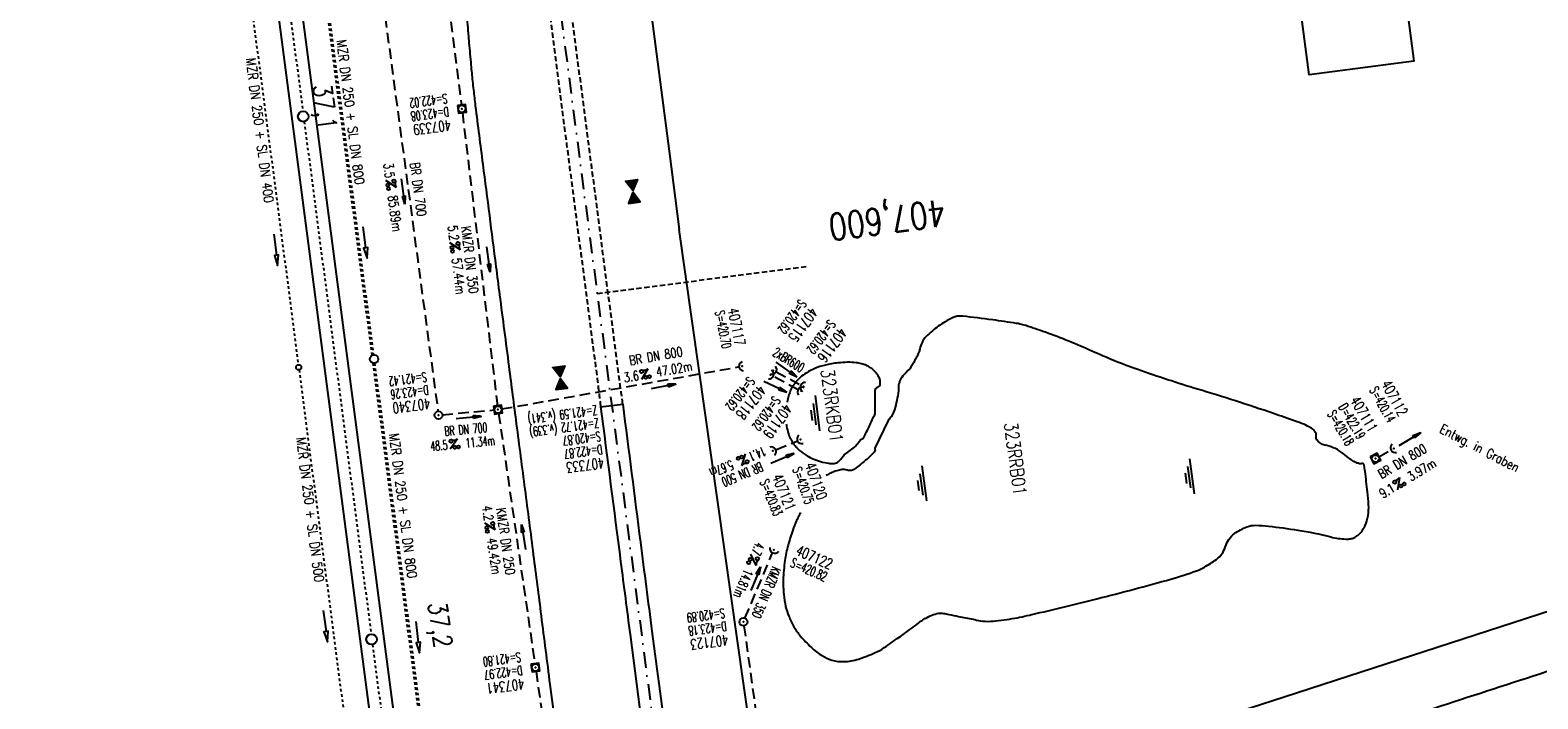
# Model space of a CAD drawing. Extents: x 446008 to 446745, y 447032 to 448234.
# Tile 6 of 24: x 446293 to 446579, y 447518 to 447645. Entities that reach past the tile are written whole.
import ezdxf
from ezdxf.enums import TextEntityAlignment as Align

# ---------------------------------------------------------------- set-up
doc = ezdxf.new("R2010")
doc.units = 0
doc.header["$LTSCALE"] = 2
doc.header["$MEASUREMENT"] = 0
for name, pattern in [('ACAD_ISO03W100', [0.5, 0.25, -0.25]), ('ACAD_ISO10W100W', [0.5, 0.25, -0.25]), ('AUSGEZOGEN', [0]), ('GESTRICH-X2', [1.5, 1, -0.5]), ('GESTRICHELT', [0.75, 0.5, -0.25]), ('STRICHLINIEX2', [0.5, 0.25, -0.25]), ('STRICHPT-X3', [3, 1.5, -0.75, 0, -0.75])]:
    doc.linetypes.add(name, pattern=pattern)
doc.layers.get('0').update_dxf_attribs({"linetype": 'AUSGEZOGEN'})
for name, color, linetype in [('ACHSE', 250, 'STRICHPT-X3'), ('Bahnachse', 7, 'CONTINUOUS'), ('FBR', 8, 'CONTINUOUS'), ('GEF', 7, 'CONTINUOUS'), ('Gleisachse', 7, 'CONTINUOUS'), ('HEKTOM', 250, 'GESTRICHELT'), ('KANAL', 7, 'GESTRICH-X2'), ('MS-UEBERFAHRT', 8, 'GESTRICHELT'), ('PFEIL', 7, 'CONTINUOUS'), ('RRB', 4, 'AUSGEZOGEN'), ('SCHACHTNR', 6, 'CONTINUOUS'), ('SCHRIFT', 7, 'AUSGEZOGEN'), ('SCHSYMBOL', 7, 'AUSGEZOGEN'), ('TEXTO', 4, 'CONTINUOUS'), ('TEXTU', 4, 'CONTINUOUS'), ('Tiefenentwässerung', 15, 'CONTINUOUS')]:
    doc.layers.add(name, color=color, linetype=linetype)
doc.styles.add('ROMANS', font='romans.shx', dxfattribs={"width": 0.8})

# ---------------------------------------------------------------- blocks, each defined once
blk = doc.blocks.new('20')
blk.add_lwpolyline([(-0.75, -0.75), (0.75, -0.75), (0.75, 0.75), (-0.75, 0.75)], close=True)
blk.add_circle((0, 0), 0.676)
blk.add_point((0, 0))
blk = doc.blocks.new('PFEIL2')
at = {"color": 0}
for p, q in [((0.88, 0), (-2.4, -0.01)), ((0.88, -0.27), (0.88, 0.28)), ((0.88, 0.28), (2.43, 0.01)), ((0.91, 0.27), (0.88, 0.26)), ((0.97, 0.26), (0.88, 0.25)), ((1.02, 0.25), (0.88, 0.23)), ((1.07, 0.24), (0.88, 0.21)), ((1.13, 0.23), (0.88, 0.19)), ((1.18, 0.22), (0.88, 0.17)), ((1.24, 0.21), (0.88, 0.15)), ((1.29, 0.21), (0.88, 0.14)), ((1.34, 0.2), (0.88, 0.12)), ((1.4, 0.19), (0.88, 0.1)), ((1.45, 0.18), (0.88, 0.08)), ((1.51, 0.17), (0.88, 0.06)), ((1.56, 0.16), (0.88, 0.04)), ((1.61, 0.15), (0.88, 0.02)), ((1.67, 0.14), (0.88, 0.01)), ((1.72, 0.13), (0.88, -0.01)), ((1.78, 0.12), (0.88, -0.03)), ((1.83, 0.11), (0.88, -0.05)), ((1.88, 0.1), (0.88, -0.07)), ((1.94, 0.09), (0.88, -0.09)), ((2.05, 0.08), (0.88, -0.12)), ((1.99, 0.08), (0.88, -0.11)), ((2.1, 0.07), (0.88, -0.14)), ((2.15, 0.06), (0.88, -0.16)), ((2.21, 0.05), (0.88, -0.18)), ((2.26, 0.04), (0.88, -0.2)), ((2.32, 0.03), (0.88, -0.22)), ((2.37, 0.02), (0.88, -0.23)), ((2.42, 0.01), (0.88, -0.25)), ((2.43, 0.01), (0.88, -0.27))]:
    blk.add_line(p, q, dxfattribs=at)
blk = doc.blocks.new('PROM')
blk.add_line((1.57, 1.82), (0.02, 0.02))
for centre, radius in [((0.32, 1.51), 0.317), ((0.94, 0.29), 0.283), ((1.64, 0.29), 0.283)]:
    blk.add_circle(centre, radius)
blk.add_arc((0.99, 2.68), 1.03, 239.1414, 303.3549)
blk = doc.blocks.new('40')
at = {"color": 0}
blk.add_arc((0.02, 0.31), 0.91, 192.5363, 347.4637, dxfattribs=at)
blk.add_point((0, 0), dxfattribs=at)
blk = doc.blocks.new('GST')
at = {"color": 0}
blk.add_circle((0, 0), 0.75, dxfattribs=at)
blk.add_point((0, 0), dxfattribs=at)
blk = doc.blocks.new('10')
blk.add_blockref('GST', (0, 0))
blk = doc.blocks.new('WASSER2')
at = {"layer": 'TEXTU'}
for p, q in [((-3.34, 0.01), (3.36, 0.01)), ((-1.9, -0.54), (2.16, -0.54)), ((-0.7, -1.16), (1.24, -1.16))]:
    blk.add_line(p, q, dxfattribs=at)
blk = doc.blocks.new('*X9')
at = {"color": 0}
for p, q in [((379.64, 182.4), (379.66, 182.42)), ((379.64, 182.4), (379.65, 182.42)), ((379.64, 182.41), (379.64, 182.42)), ((379.65, 182.38), (379.69, 182.42)), ((379.65, 182.38), (379.68, 182.42)), ((379.65, 182.39), (379.67, 182.42)), ((379.66, 182.36), (379.72, 182.42)), ((379.66, 182.37), (379.71, 182.42)), ((379.66, 182.37), (379.7, 182.42)), ((379.67, 182.34), (379.74, 182.42)), ((379.67, 182.35), (379.73, 182.42)), ((379.67, 182.36), (379.72, 182.42)), ((379.68, 182.32), (379.78, 182.42)), ((379.68, 182.33), (379.77, 182.42)), ((379.68, 182.33), (379.76, 182.42)), ((379.68, 182.34), (379.75, 182.42)), ((379.69, 182.31), (379.8, 182.42)), ((379.69, 182.31), (379.8, 182.42)), ((379.69, 182.32), (379.79, 182.42)), ((379.7, 182.29), (379.83, 182.42)), ((379.7, 182.29), (379.82, 182.42)), ((379.7, 182.3), (379.81, 182.42)), ((379.71, 182.27), (379.86, 182.42)), ((379.71, 182.28), (379.85, 182.42)), ((379.71, 182.28), (379.84, 182.42)), ((379.72, 182.26), (379.88, 182.42)), ((379.72, 182.26), (379.87, 182.42)), ((379.72, 182.27), (379.87, 182.42)), ((379.73, 182.24), (379.91, 182.42)), ((379.73, 182.24), (379.9, 182.42)), ((379.73, 182.25), (379.89, 182.42)), ((379.74, 182.22), (379.94, 182.42)), ((379.74, 182.23), (379.93, 182.42)), ((379.74, 182.23), (379.92, 182.42)), ((379.75, 182.2), (379.96, 182.42)), ((379.75, 182.21), (379.95, 182.42)), ((379.75, 182.22), (379.95, 182.42)), ((379.76, 182.19), (379.99, 182.42)), ((379.76, 182.19), (379.98, 182.42)), ((379.76, 182.2), (379.97, 182.42)), ((379.77, 182.17), (380.02, 182.42)), ((379.77, 182.18), (380.01, 182.42)), ((379.77, 182.18), (380, 182.42)), ((379.78, 182.15), (380.04, 182.42)), ((379.78, 182.16), (380.03, 182.42)), ((379.78, 182.17), (380.03, 182.42)), ((379.79, 182.13), (380.08, 182.42)), ((379.79, 182.14), (380.07, 182.42)), ((379.79, 182.14), (380.06, 182.42)), ((379.79, 182.15), (380.05, 182.42)), ((379.8, 182.12), (380.1, 182.42)), ((379.8, 182.12), (380.1, 182.42)), ((379.8, 182.13), (380.09, 182.42)), ((379.81, 182.1), (380.13, 182.42)), ((379.81, 182.1), (380.12, 182.42)), ((379.81, 182.11), (380.11, 182.42)), ((379.82, 182.08), (380.16, 182.42)), ((379.82, 182.09), (380.15, 182.42)), ((379.82, 182.09), (380.14, 182.42)), ((379.83, 182.06), (380.18, 182.42)), ((379.83, 182.07), (380.18, 182.42)), ((379.83, 182.08), (380.17, 182.42)), ((379.84, 182.05), (380.21, 182.42)), ((379.84, 182.05), (380.2, 182.42)), ((379.84, 182.06), (380.19, 182.42)), ((379.85, 182.03), (380.24, 182.42)), ((379.85, 182.04), (380.23, 182.42)), ((379.85, 182.04), (380.22, 182.42)), ((379.86, 182.01), (380.26, 182.42)), ((379.86, 182.02), (380.25, 182.42)), ((379.86, 182.03), (380.25, 182.42)), ((379.87, 182), (380.29, 182.42)), ((379.87, 182), (380.28, 182.42)), ((379.87, 182.01), (380.27, 182.42)), ((379.88, 181.98), (380.32, 182.42)), ((379.88, 181.99), (380.31, 182.42)), ((379.88, 181.99), (380.3, 182.42)), ((379.89, 181.96), (380.34, 182.42)), ((379.89, 181.97), (380.33, 182.42)), ((379.89, 181.98), (380.33, 182.42)), ((379.9, 181.94), (380.38, 182.42)), ((379.9, 181.95), (380.37, 182.42)), ((379.9, 181.95), (380.36, 182.42)), ((379.9, 181.96), (380.35, 182.42)), ((379.91, 181.92), (380.41, 182.42)), ((379.91, 181.93), (380.4, 182.42)), ((379.91, 181.94), (380.39, 182.42)), ((379.92, 181.91), (380.43, 182.42)), ((379.92, 181.91), (380.42, 182.42)), ((379.92, 181.92), (380.41, 182.42)), ((379.93, 181.89), (380.46, 182.42)), ((379.93, 181.9), (380.45, 182.42)), ((379.93, 181.9), (380.44, 182.42)), ((379.94, 181.87), (380.48, 182.42)), ((379.94, 181.88), (380.48, 182.42)), ((379.94, 181.89), (380.47, 182.42)), ((379.95, 181.86), (380.51, 182.42)), ((379.95, 181.86), (380.5, 182.42)), ((379.95, 181.87), (380.49, 182.42)), ((379.96, 181.84), (380.54, 182.42)), ((379.96, 181.85), (380.53, 182.42)), ((379.96, 181.85), (380.52, 182.42)), ((379.97, 181.82), (380.56, 182.42)), ((379.97, 181.83), (380.56, 182.42)), ((379.97, 181.84), (380.55, 182.42)), ((379.98, 181.81), (380.59, 182.42)), ((379.98, 181.81), (380.58, 182.42)), ((379.98, 181.82), (380.57, 182.42)), ((379.99, 181.79), (380.62, 182.42)), ((379.99, 181.8), (380.61, 182.42)), ((379.99, 181.8), (380.6, 182.42)), ((380, 181.77), (380.64, 182.42)), ((380, 181.78), (380.63, 182.42)), ((380, 181.78), (380.63, 182.42)), ((380.01, 181.75), (380.68, 182.42)), ((380.01, 181.76), (380.67, 182.42)), ((380.01, 181.76), (380.66, 182.42)), ((380.01, 181.77), (380.65, 182.42)), ((380.02, 181.73), (380.71, 182.42)), ((380.02, 181.74), (380.7, 182.42)), ((380.02, 181.75), (380.69, 182.42)), ((380.03, 181.72), (380.73, 182.42)), ((380.03, 181.72), (380.72, 182.42)), ((380.03, 181.73), (380.71, 182.42)), ((380.04, 181.7), (380.76, 182.42)), ((380.04, 181.71), (380.75, 182.42)), ((380.04, 181.71), (380.74, 182.42)), ((380.05, 181.68), (380.79, 182.42)), ((380.05, 181.69), (380.78, 182.42)), ((380.05, 181.69), (380.77, 182.42)), ((380.06, 181.67), (380.81, 182.42)), ((380.06, 181.67), (380.8, 182.42)), ((380.06, 181.68), (380.79, 182.42)), ((380.07, 181.65), (380.84, 182.42)), ((380.07, 181.66), (380.83, 182.42)), ((380.07, 181.66), (380.82, 182.42)), ((380.08, 181.63), (380.86, 182.42)), ((380.08, 181.64), (380.86, 182.42)), ((380.08, 181.64), (380.85, 182.42)), ((380.09, 181.62), (380.89, 182.42)), ((380.09, 181.62), (380.88, 182.42)), ((380.09, 181.63), (380.87, 182.42)), ((380.1, 181.6), (380.92, 182.42)), ((380.1, 181.61), (380.91, 182.42)), ((380.1, 181.61), (380.9, 182.42)), ((380.11, 181.58), (380.94, 182.42)), ((380.11, 181.59), (380.94, 182.42)), ((380.11, 181.59), (380.93, 182.42)), ((380.12, 181.56), (380.98, 182.42)), ((380.12, 181.57), (380.97, 182.42)), ((380.12, 181.57), (380.96, 182.42)), ((380.12, 181.58), (380.95, 182.42)), ((380.13, 181.54), (381.01, 182.42)), ((380.13, 181.55), (381, 182.42)), ((380.13, 181.55), (380.99, 182.42)), ((380.14, 181.53), (381.03, 182.42)), ((380.14, 181.53), (381.02, 182.42)), ((380.14, 181.54), (381.02, 182.42)), ((380.15, 181.51), (381.06, 182.42)), ((380.15, 181.52), (381.05, 182.42)), ((380.15, 181.52), (381.04, 182.42)), ((380.16, 181.49), (381.09, 182.42)), ((380.16, 181.5), (381.08, 182.42)), ((380.16, 181.5), (381.07, 182.42)), ((380.17, 181.48), (381.11, 182.42)), ((380.17, 181.48), (381.1, 182.42)), ((380.17, 181.49), (381.09, 182.42)), ((380.18, 181.46), (381.14, 182.42)), ((380.18, 181.47), (381.13, 182.42)), ((380.18, 181.47), (381.12, 182.42)), ((380.19, 181.44), (381.17, 182.42)), ((380.19, 181.45), (381.16, 182.42)), ((380.19, 181.45), (381.15, 182.42)), ((380.2, 181.43), (381.19, 182.42)), ((380.2, 181.43), (381.18, 182.42)), ((380.2, 181.44), (381.17, 182.42)), ((380.21, 181.41), (381.22, 182.42)), ((380.21, 181.41), (381.21, 182.42)), ((380.21, 181.42), (381.2, 182.42)), ((380.22, 181.39), (381.24, 182.42)), ((380.22, 181.4), (381.24, 182.42)), ((380.22, 181.4), (381.23, 182.42)), ((380.23, 181.37), (381.28, 182.42)), ((380.23, 181.38), (381.27, 182.42)), ((380.23, 181.38), (381.26, 182.42)), ((380.23, 181.39), (381.25, 182.42)), ((380.24, 181.35), (381.31, 182.42)), ((380.24, 181.36), (381.3, 182.42)), ((380.24, 181.36), (381.29, 182.42)), ((380.25, 181.34), (381.33, 182.42)), ((380.25, 181.34), (381.32, 182.42)), ((380.25, 181.35), (381.32, 182.42)), ((380.26, 181.33), (381.35, 182.42)), ((380.26, 181.33), (381.34, 182.42)), ((380.27, 181.31), (381.34, 182.38)), ((380.27, 181.3), (381.33, 182.36)), ((380.28, 181.3), (381.32, 182.34)), ((380.28, 181.29), (381.31, 182.32)), ((380.28, 181.29), (381.3, 182.3)), ((380.29, 181.28), (381.28, 182.28)), ((380.29, 181.27), (381.27, 182.26)), ((380.29, 181.27), (381.26, 182.24)), ((380.3, 181.26), (381.25, 182.21)), ((380.3, 181.26), (381.24, 182.19)), ((380.3, 181.25), (381.22, 182.17)), ((380.31, 181.25), (381.21, 182.15)), ((380.31, 181.24), (381.2, 182.13)), ((380.31, 181.24), (381.19, 182.11)), ((380.32, 181.23), (381.18, 182.09)), ((380.32, 181.22), (381.16, 182.07)), ((380.32, 181.22), (381.15, 182.05)), ((380.33, 181.21), (381.14, 182.03)), ((380.33, 181.21), (381.13, 182.01)), ((380.33, 181.2), (381.12, 181.98)), ((380.34, 181.2), (381.1, 181.96)), ((380.34, 181.19), (381.09, 181.94)), ((380.34, 181.19), (381.08, 181.92)), ((380.34, 181.18), (381.07, 181.9)), ((380.35, 181.17), (381.05, 181.88)), ((380.35, 181.17), (381.04, 181.86)), ((380.35, 181.16), (381.03, 181.84)), ((380.36, 181.16), (381.02, 181.82)), ((380.36, 181.15), (381.01, 181.8)), ((380.36, 181.15), (380.99, 181.78)), ((380.37, 181.14), (380.98, 181.75)), ((380.37, 181.13), (380.97, 181.73)), ((380.37, 181.13), (380.96, 181.71)), ((380.38, 181.12), (380.95, 181.69)), ((380.38, 181.12), (380.93, 181.67)), ((380.38, 181.11), (380.92, 181.65)), ((380.39, 181.11), (380.91, 181.63)), ((380.39, 181.1), (380.9, 181.61)), ((380.39, 181.1), (380.89, 181.59)), ((380.4, 181.09), (380.87, 181.57)), ((380.4, 181.08), (380.86, 181.55)), ((380.4, 181.08), (380.85, 181.52)), ((380.41, 181.07), (380.84, 181.5)), ((380.41, 181.07), (380.83, 181.48)), ((380.41, 181.06), (380.81, 181.46)), ((380.42, 181.06), (380.8, 181.44)), ((380.42, 181.05), (380.79, 181.42)), ((380.42, 181.04), (380.78, 181.4)), ((380.43, 181.04), (380.76, 181.38)), ((380.43, 181.03), (380.75, 181.36)), ((380.43, 181.03), (380.74, 181.34)), ((380.44, 181.02), (380.73, 181.32)), ((380.44, 181.02), (380.72, 181.29)), ((380.44, 181.01), (380.7, 181.27)), ((380.45, 181.01), (380.69, 181.25)), ((380.45, 181), (380.68, 181.23)), ((380.45, 180.99), (380.67, 181.21)), ((380.45, 180.99), (380.66, 181.19)), ((380.46, 180.98), (380.64, 181.17)), ((380.46, 180.98), (380.63, 181.15)), ((380.46, 180.97), (380.62, 181.13)), ((380.47, 180.97), (380.61, 181.11)), ((380.47, 180.96), (380.6, 181.09)), ((380.47, 180.96), (380.58, 181.06)), ((380.48, 180.95), (380.57, 181.04)), ((380.48, 180.94), (380.56, 181.02)), ((380.48, 180.94), (380.55, 181)), ((379.63, 179.16), (380.73, 180.27)), ((379.64, 179.18), (380.73, 180.27)), ((379.64, 179.17), (380.73, 180.26)), ((379.65, 179.21), (380.72, 180.28)), ((379.65, 179.17), (380.74, 180.25)), ((379.66, 179.23), (380.72, 180.28)), ((379.66, 179.17), (380.74, 180.25)), ((379.67, 179.17), (380.74, 180.24)), ((379.68, 179.25), (380.72, 180.29)), ((379.68, 179.17), (380.75, 180.24)), ((379.69, 179.27), (380.71, 180.29)), ((379.69, 179.17), (380.75, 180.23)), ((379.7, 179.29), (380.71, 180.3)), ((379.7, 179.17), (380.75, 180.23)), ((379.7, 179.17), (380.76, 180.22)), ((379.71, 179.31), (380.71, 180.3)), ((379.71, 179.17), (380.76, 180.21)), ((379.72, 179.17), (380.76, 180.21)), ((379.73, 179.33), (380.7, 180.31)), ((379.73, 179.17), (380.77, 180.2)), ((379.74, 179.35), (380.7, 180.32)), ((379.74, 179.17), (380.77, 180.2)), ((379.75, 179.37), (380.7, 180.32)), ((379.75, 179.17), (380.77, 180.19)), ((379.76, 179.39), (380.69, 180.33)), ((379.76, 179.17), (380.78, 180.19)), ((379.77, 179.41), (380.69, 180.33)), ((379.77, 179.17), (380.78, 180.18)), ((379.77, 179.17), (380.78, 180.18)), ((379.78, 179.17), (380.79, 180.17)), ((379.79, 179.44), (380.69, 180.34)), ((379.79, 179.17), (380.79, 180.16)), ((379.8, 179.46), (380.68, 180.34)), ((379.8, 179.17), (380.79, 180.16)), ((379.81, 179.48), (380.68, 180.35)), ((379.81, 179.17), (380.79, 180.15)), ((379.82, 179.5), (380.68, 180.36)), ((379.82, 179.17), (380.8, 180.15)), ((379.83, 179.52), (380.68, 180.36)), ((379.83, 179.17), (380.8, 180.14)), ((379.84, 179.17), (380.8, 180.14)), ((379.85, 179.54), (380.67, 180.37)), ((379.85, 179.17), (380.81, 180.13)), ((379.85, 179.17), (380.81, 180.13)), ((379.86, 179.56), (380.67, 180.37)), ((379.86, 179.17), (380.81, 180.12)), ((379.87, 179.58), (380.67, 180.38)), ((379.87, 179.17), (380.82, 180.11)), ((379.88, 179.6), (380.66, 180.38)), ((379.88, 179.17), (380.82, 180.11)), ((379.89, 179.62), (380.66, 180.39)), ((379.89, 179.17), (380.82, 180.1)), ((379.9, 179.17), (380.83, 180.1)), ((379.91, 179.64), (380.66, 180.39)), ((379.91, 179.17), (380.83, 180.09)), ((379.92, 179.67), (380.65, 180.4)), ((379.92, 179.17), (380.83, 180.09)), ((379.93, 179.69), (380.65, 180.41)), ((379.93, 179.17), (380.84, 180.08)), ((379.93, 179.17), (380.84, 180.07)), ((379.94, 179.71), (380.65, 180.41)), ((379.94, 179.17), (380.84, 180.07)), ((379.95, 179.73), (380.64, 180.42)), ((379.95, 179.17), (380.85, 180.06)), ((379.96, 179.17), (380.85, 180.06)), ((379.97, 179.75), (380.64, 180.42)), ((379.97, 179.17), (380.85, 180.05)), ((379.98, 179.77), (380.64, 180.43)), ((379.98, 179.17), (380.86, 180.05)), ((379.99, 179.79), (380.63, 180.43)), ((379.99, 179.17), (380.86, 180.04)), ((380, 179.81), (380.63, 180.44)), ((380, 179.17), (380.86, 180.04)), ((380, 179.17), (380.87, 180.03)), ((380.01, 179.17), (380.87, 180.02)), ((380.02, 179.83), (380.63, 180.44)), ((380.02, 179.17), (380.87, 180.02)), ((380.03, 179.85), (380.62, 180.45)), ((380.03, 179.17), (380.88, 180.01)), ((380.04, 179.88), (380.62, 180.46)), ((380.04, 179.17), (380.88, 180.01)), ((380.05, 179.9), (380.62, 180.46)), ((380.05, 179.17), (380.88, 180)), ((380.06, 179.92), (380.61, 180.47)), ((380.06, 179.17), (380.89, 180)), ((380.07, 179.17), (380.89, 179.99)), ((380.08, 179.94), (380.61, 180.47)), ((380.08, 179.17), (380.89, 179.99)), ((380.08, 179.17), (380.9, 179.98)), ((380.09, 179.96), (380.61, 180.48)), ((380.09, 179.17), (380.9, 179.97)), ((380.1, 179.98), (380.6, 180.48)), ((380.1, 179.17), (380.9, 179.97)), ((380.11, 180), (380.6, 180.49)), ((380.11, 179.17), (380.9, 179.96)), ((380.12, 180.02), (380.6, 180.5)), ((380.12, 179.17), (380.91, 179.96)), ((380.13, 179.17), (380.91, 179.95)), ((380.14, 180.04), (380.59, 180.5)), ((380.14, 179.17), (380.91, 179.95)), ((380.15, 180.06), (380.59, 180.51)), ((380.15, 179.17), (380.92, 179.94)), ((380.15, 179.17), (380.92, 179.93)), ((380.16, 180.08), (380.59, 180.51)), ((380.16, 179.17), (380.92, 179.93)), ((380.17, 180.11), (380.58, 180.52)), ((380.17, 179.17), (380.93, 179.92)), ((380.18, 180.13), (380.58, 180.52)), ((380.18, 179.17), (380.93, 179.92)), ((380.19, 179.17), (380.93, 179.91)), ((380.2, 180.15), (380.58, 180.53)), ((380.2, 179.17), (380.94, 179.91)), ((380.21, 180.17), (380.57, 180.53)), ((380.21, 179.17), (380.94, 179.9)), ((380.22, 180.19), (380.57, 180.54)), ((380.22, 179.17), (380.94, 179.9)), ((380.23, 180.21), (380.57, 180.55)), ((380.23, 179.17), (380.95, 179.89)), ((380.23, 179.17), (380.95, 179.88)), ((380.24, 180.23), (380.57, 180.55)), ((380.24, 179.17), (380.95, 179.88)), ((380.25, 179.17), (380.96, 179.87)), ((380.26, 180.25), (380.56, 180.56)), ((380.26, 179.17), (380.96, 179.87)), ((380.27, 180.27), (380.56, 180.56)), ((380.27, 179.17), (380.96, 179.86)), ((380.28, 180.29), (380.56, 180.57)), ((380.28, 179.17), (380.97, 179.86)), ((380.29, 180.31), (380.55, 180.57)), ((380.29, 179.17), (380.97, 179.85)), ((380.3, 180.34), (380.55, 180.58)), ((380.3, 179.17), (380.97, 179.85)), ((380.31, 179.17), (380.98, 179.84)), ((380.31, 179.17), (380.98, 179.83)), ((380.32, 180.36), (380.55, 180.58)), ((380.32, 179.17), (380.98, 179.83)), ((380.33, 180.38), (380.54, 180.59)), ((380.33, 179.17), (380.99, 179.82)), ((380.34, 180.4), (380.54, 180.6)), ((380.34, 179.17), (380.99, 179.82)), ((380.35, 180.42), (380.54, 180.6)), ((380.35, 179.17), (380.99, 179.81)), ((380.36, 179.17), (381, 179.81)), ((380.37, 180.44), (380.53, 180.61)), ((380.37, 179.17), (381, 179.8)), ((380.38, 180.46), (380.53, 180.61)), ((380.38, 179.17), (381, 179.79)), ((380.38, 179.17), (381.01, 179.79)), ((380.39, 180.48), (380.53, 180.62)), ((380.39, 179.17), (381.01, 179.78)), ((380.4, 180.5), (380.52, 180.62)), ((380.4, 179.17), (381.01, 179.78)), ((380.41, 180.52), (380.52, 180.63)), ((380.41, 179.17), (381.01, 179.77)), ((380.42, 179.17), (381.02, 179.77)), ((380.43, 180.54), (380.52, 180.64)), ((380.43, 179.17), (381.02, 179.76)), ((380.44, 180.57), (380.51, 180.64)), ((380.44, 179.17), (381.02, 179.76)), ((380.45, 180.59), (380.51, 180.65)), ((380.45, 179.17), (381.03, 179.75)), ((380.46, 180.61), (380.51, 180.65)), ((380.46, 179.17), (381.03, 179.74)), ((380.46, 179.17), (381.03, 179.74)), ((380.47, 180.63), (380.5, 180.66)), ((380.47, 179.17), (381.04, 179.73)), ((380.48, 179.17), (381.04, 179.73)), ((380.49, 180.93), (380.54, 180.98)), ((380.49, 180.93), (380.52, 180.96)), ((380.49, 180.92), (380.51, 180.94)), ((380.49, 180.65), (380.5, 180.66)), ((380.49, 179.17), (381.04, 179.72)), ((380.5, 179.17), (381.05, 179.72)), ((380.51, 179.17), (381.05, 179.71)), ((380.52, 179.17), (381.05, 179.71)), ((380.53, 179.17), (381.06, 179.7)), ((380.53, 179.17), (381.06, 179.69)), ((380.54, 179.17), (381.06, 179.69)), ((380.55, 179.17), (381.07, 179.68)), ((380.56, 179.17), (381.07, 179.68)), ((380.57, 179.17), (381.07, 179.67)), ((380.58, 179.17), (381.08, 179.67)), ((380.59, 179.17), (381.08, 179.66)), ((380.6, 179.17), (381.08, 179.65)), ((380.61, 179.17), (381.09, 179.65)), ((380.61, 179.17), (381.09, 179.64)), ((380.62, 179.17), (381.09, 179.64)), ((380.63, 179.17), (381.1, 179.63)), ((380.64, 179.17), (381.1, 179.63)), ((380.65, 179.17), (381.1, 179.62)), ((380.66, 179.17), (381.11, 179.62)), ((380.67, 179.17), (381.11, 179.61)), ((380.68, 179.17), (381.11, 179.6)), ((380.69, 179.17), (381.12, 179.6)), ((380.69, 179.17), (381.12, 179.59)), ((380.7, 179.17), (381.12, 179.59)), ((380.71, 179.17), (381.12, 179.58)), ((380.72, 179.17), (381.13, 179.58)), ((380.73, 179.17), (381.13, 179.57)), ((380.74, 179.17), (381.13, 179.56)), ((380.75, 179.17), (381.14, 179.56)), ((380.76, 179.17), (381.14, 179.55)), ((380.76, 179.17), (381.14, 179.55)), ((380.77, 179.17), (381.15, 179.54)), ((380.78, 179.17), (381.15, 179.54)), ((380.79, 179.17), (381.15, 179.53)), ((380.8, 179.17), (381.16, 179.53)), ((380.81, 179.17), (381.16, 179.52)), ((380.82, 179.17), (381.16, 179.51)), ((380.83, 179.17), (381.17, 179.51)), ((380.84, 179.17), (381.17, 179.5)), ((380.84, 179.17), (381.17, 179.5)), ((380.85, 179.17), (381.18, 179.49)), ((380.86, 179.17), (381.18, 179.49)), ((380.87, 179.17), (381.18, 179.48)), ((380.88, 179.17), (381.19, 179.48)), ((380.89, 179.17), (381.19, 179.47)), ((380.9, 179.17), (381.19, 179.46)), ((380.91, 179.17), (381.2, 179.46)), ((380.91, 179.17), (381.2, 179.45)), ((380.92, 179.17), (381.2, 179.45)), ((380.93, 179.17), (381.21, 179.44)), ((380.94, 179.17), (381.21, 179.44)), ((380.95, 179.17), (381.21, 179.43)), ((380.96, 179.17), (381.22, 179.42)), ((380.97, 179.17), (381.22, 179.42)), ((380.98, 179.17), (381.22, 179.41)), ((380.99, 179.17), (381.23, 179.41)), ((380.99, 179.17), (381.23, 179.4)), ((381, 179.17), (381.23, 179.4)), ((381.01, 179.17), (381.23, 179.39)), ((381.02, 179.17), (381.24, 179.39)), ((381.03, 179.17), (381.24, 179.38)), ((381.04, 179.17), (381.24, 179.37)), ((381.05, 179.17), (381.25, 179.37)), ((381.06, 179.17), (381.25, 179.36)), ((381.07, 179.17), (381.25, 179.36)), ((381.07, 179.17), (381.26, 179.35)), ((381.08, 179.17), (381.26, 179.35)), ((381.09, 179.17), (381.26, 179.34)), ((381.1, 179.17), (381.27, 179.34)), ((381.11, 179.17), (381.27, 179.33)), ((381.12, 179.17), (381.27, 179.32)), ((381.13, 179.17), (381.28, 179.32)), ((381.14, 179.17), (381.28, 179.31)), ((381.14, 179.17), (381.28, 179.31)), ((381.15, 179.17), (381.29, 179.3)), ((381.16, 179.17), (381.29, 179.3)), ((381.17, 179.17), (381.29, 179.29)), ((381.18, 179.17), (381.3, 179.28)), ((381.19, 179.17), (381.3, 179.28)), ((381.2, 179.17), (381.3, 179.27)), ((381.21, 179.17), (381.31, 179.27)), ((381.22, 179.17), (381.31, 179.26)), ((381.22, 179.17), (381.31, 179.26)), ((381.23, 179.17), (381.32, 179.25)), ((381.24, 179.17), (381.32, 179.25)), ((381.25, 179.17), (381.32, 179.24)), ((381.26, 179.17), (381.33, 179.23)), ((381.27, 179.17), (381.33, 179.23)), ((381.28, 179.17), (381.33, 179.22)), ((381.29, 179.17), (381.34, 179.22)), ((381.3, 179.17), (381.34, 179.21)), ((381.3, 179.17), (381.34, 179.21)), ((381.31, 179.17), (381.34, 179.2)), ((381.32, 179.17), (381.35, 179.2)), ((381.33, 179.17), (381.35, 179.19)), ((381.34, 179.17), (381.35, 179.18)), ((381.35, 179.17), (381.36, 179.18))]:
    blk.add_line(p, q, dxfattribs=at)
blk = doc.blocks.new('TIEFP')
at = {"color": 0}
for points in [[(0, 0.15), (-1.13, 2.12), (1.14, 2.12)], [(0, -0.17), (-1.13, -2.14), (1.14, -2.14)]]:
    blk.add_lwpolyline(points, close=True, dxfattribs=at)
at = {"color": 0, "xscale": 1.311372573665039, "yscale": 1.311372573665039, "zscale": 1.311372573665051}
blk.add_blockref('*X9', (-498.97, -237.1), dxfattribs=at)

msp = doc.modelspace()

# ---------------------------------------------------------------- linework, layer by layer
at = {"layer": 'ACHSE', "flags": 128}
msp.add_lwpolyline([(446322.02, 448198.17), (446329.58, 448140.12), (446334.86, 448099.55), (446342.49, 448040.96), (446358.62, 447917), (446377.98, 447768.26), (446397.35, 447619.51), (446419.94, 447445.98), (446439.3, 447297.23), (446444.65, 447256.12), (446452.2, 447198.07), (446465.11, 447098.9), (446468.53, 447072.67)], dxfattribs=at)
at = {"layer": 'Bahnachse', "linetype": 'ACAD_ISO10W100W'}
for points in [[(446332.13, 447725.5), (446344.75, 447629.32)], [(446345.01, 447627.34), (446357.7, 447530.16)], [(446357.96, 447528.18), (446370.65, 447431)]]:
    msp.add_lwpolyline(points, dxfattribs=at)
at = {"layer": 'Bahnachse', "linetype": 'Continuous'}
for centre in [(446344.82, 447628.32), (446357.78, 447529.16)]:
    msp.add_circle(centre, 1, dxfattribs=at)
at = {"layer": 'FBR'}
msp.add_line((446401.23, 447573.28), (446405.43, 447573.76), dxfattribs=at)
at = {"layer": 'FBR', "flags": 128}
for points in [[(446416.85, 447335.74, -0.000001), (446418.45, 447323.41, -0.000146)], [(446363.33, 447740.45, 0.000002), (446366.28, 447717.76, 0.000326)], [(446375.89, 447646.72, 0.000152), (446376.05, 447644.6, 0.000486), (446376.11, 447643.93, 0.00225), (446376.25, 447642.24, 0.000912), (446376.63, 447638.07, 0.001664), (446376.93, 447635.02, 0.003022), (446377.11, 447633.34, 0.003164), (446377.46, 447630.34, 0.000854), (446378.87, 447619.24, 0.000047), (446381.37, 447599.87, 0.000169), (446382.06, 447594.49, 0.000024), (446383.82, 447580.93, 0.00003), (446385.23, 447570.01, 0.000203), (446386.85, 447557.61, -0.000245), (446388.46, 447545.21, -0.000973), (446389.94, 447533.63, 0.000865), (446391.6, 447520.6, 0.00022), (446392.58, 447513.05, -0.000097), (446394.81, 447495.91, -0.000209)], [(446412.08, 447372.66, 0.000006), (446414.08, 447357.13, 0.00001)]]:
    msp.add_lwpolyline(points, format="xyb", dxfattribs=at)
at = {"layer": 'FBR'}
for points in [[(446351.72, 448101.75, -0.000001), (446352.89, 448092.73, 0.000004), (446359.34, 448043.15), (446375.48, 447919.2), (446394.84, 447770.45), (446414.2, 447621.71), (446416.14, 447606.86)], [(446405.43, 447573.76, 0.000367), (446408.77, 447547.6, 0.000567), (446410.96, 447530.69, 0.000013), (446413.93, 447508, -0.000323), (446414.05, 447507.08, -0.00024), (446415.6, 447495.09, 0.00035), (446416.66, 447486.85, 0.000314), (446418.14, 447475.45, -0.000003), (446419.62, 447464.05, -0.000002), (446423.43, 447434.8, 0.000002), (446427.23, 447405.54, 0.000108), (446430.45, 447380.75, -0.000082), (446433.68, 447355.96, -0.000307), (446436.79, 447331.97, 0.000333), (446439.89, 447307.98, 0.000089), (446443.01, 447284.02, -0.000071), (446446.13, 447260.06, -0.000002), (446446.61, 447256.38, -0.000021)], [(446401.23, 447573.28, 0.00006), (446405.02, 447543.9, 0.000126), (446406.81, 447530.05), (446413.11, 447481.37, -0.000433), (446413.98, 447474.63, 0.000461), (446414.84, 447467.9, 0.000507), (446416.79, 447452.83, -0.000334), (446419.77, 447429.97, -0.000138), (446423.61, 447400.25, 0.000201), (446426.25, 447379.84, 0.000105), (446429.41, 447355.52, -0.000099), (446432.57, 447331.2, -0.000074), (446435.66, 447307.38, 0.000173), (446438.75, 447283.56, 0.000044), (446441, 447266.22, 0.000008), (446442.36, 447255.82, 0.000037)], [(446681.12, 447555.48, 0.000434), (446610.09, 447532.57, 0.000372), (446586.84, 447525.02, 0.000029), (446546.83, 447512.01, 0.000218), (446541.41, 447510.24, 0.026363), (446540.19, 447509.77, 0.004317), (446532.94, 447506.45)]]:
    msp.add_lwpolyline(points, format="xyb", dxfattribs=at)
msp.add_lwpolyline([(446430.84, 447503.06), (446416.14, 447606.86)], dxfattribs=at)
at = {"layer": 'FBR', "flags": 128}
msp.add_lwpolyline([(446447.35, 447491.73), (446449.06, 447491.99), (446473.23, 447499.65), (446528.55, 447517.48), (446584.06, 447535.53), (446679.67, 447566.53)], dxfattribs=at)
at = {"layer": 'Gleisachse', "linetype": 'Continuous'}
for p, q in [((446323.32, 447810.86), (446368.09, 447467.99)), ((446318.85, 447810.28), (446363.74, 447466.57))]:
    msp.add_line(p, q, dxfattribs=at)
at = {"layer": 'HEKTOM'}
msp.add_line((446400.56, 447594.72), (446440.22, 447599.88), dxfattribs=at)
at = {"layer": 'KANAL'}
for p, q in [((446367.97, 447684.97), (446374.81, 447630.5)), ((446359.16, 447656.06), (446370.38, 447572.41)), ((446375, 447629.03), (446381.66, 447573.47)), ((446382.5, 447572.84), (446427.31, 447580.81)), ((446434.51, 447579.91), (446439.17, 447577.39)), ((446438.66, 447576.48), (446433.97, 447579.01)), ((446371.22, 447571.75), (446381, 447572.66)), ((446381.88, 447572), (446388.75, 447524.56)), ((446434.56, 447565.16), (446438.44, 447566.75)), ((446548.84, 447563.8), (446551.15, 447565.06)), ((446428.59, 447533.16), (446433.78, 447545.41)), ((446428.41, 447531.72), (446435.88, 447477.5)), ((446388.97, 447523.09), (446396.12, 447474.44))]:
    msp.add_line(p, q, dxfattribs=at)
at = {"layer": 'MS-UEBERFAHRT', "flags": 128}
for points in [[(446383.66, 447708.18, -0.000082), (446386.93, 447683.26, -0.00019), (446388.33, 447672.54), (446394.49, 447625.19, 0.000096), (446395.63, 447616.45, -0.000022), (446400.58, 447578.54, -0.001305), (446400.64, 447578.05, -0.000133), (446401.23, 447573.28)], [(446405.43, 447573.76, -0.000133), (446404.75, 447578.73, -0.001255), (446404.68, 447579.25, -0.00001), (446399.77, 447616.98, 0.000043), (446398.6, 447625.87), (446392.42, 447673.26, -0.000379), (446391.04, 447683.88, -0.000162), (446387.84, 447708.71)]]:
    msp.add_lwpolyline(points, format="xyb", dxfattribs=at)
at = {"layer": 'RRB'}
for points in [[(446445.07, 447525.24, 0.084362), (446447.38, 447524.93, 0.070308), (446450.12, 447525.42, 0.025752), (446453.3, 447526.64, 0.044857), (446455.01, 447527.59, 0.004007), (446457.81, 447529.54, 0.00535), (446459.88, 447531.03, 0.005483), (446461.26, 447532.07, -0.008214), (446462.18, 447532.76, -0.036534), (446462.88, 447533.19, -0.023594), (446464.03, 447533.72, -0.055018), (446465.36, 447534.1, -0.08882), (446466.23, 447534.09, -0.00371), (446467.28, 447533.88, 0.002148), (446469.1, 447533.51, 0.000801), (446471.85, 447532.96, 0.001625), (446473.21, 447532.7, 0.06266), (446475.14, 447532.59, 0.028722), (446479.31, 447533.1, 0.01292), (446483, 447533.86, 0.003829), (446495.35, 447536.86, 0.006787), (446509.4, 447540.59, 0.019466), (446514.22, 447542.15, 0.042989), (446515.74, 447542.86, 0.026516), (446518.01, 447544.33, 0.163592), (446519.72, 447546.75, -0.161757), (446521.45, 447549.2, -0.06533), (446523.79, 447550.49, -0.100363), (446525.51, 447550.79, -0.022519), (446527.87, 447550.63, -0.009436), (446533.46, 447549.87, -0.025155), (446539.71, 447548.59, 0.055673), (446542.57, 447548.18, 0.047726), (446543.41, 447548.23, 0.055954), (446544.1, 447548.42, 0.078972), (446544.91, 447548.92, 0.068062), (446545.65, 447549.73, 0.023784), (446545.94, 447550.2, 0.02235), (446546.2, 447550.72, 0.061031), (446546.78, 447552.62, 0.059994), (446546.88, 447554.64, 0.009837), (446546.67, 447557.11, 0.006225), (446546.2, 447561.01, 0.00219), (446546.05, 447562.09, 0.016983), (446546.03, 447562.23, 0.116151), (446545.96, 447562.37, 0.10619), (446545.82, 447562.48, 0.235953), (446545.63, 447562.48, -0.147161), (446545.34, 447562.44, -0.058665), (446544.73, 447562.59, -0.040231), (446543.91, 447562.99, -0.045689), (446543.09, 447563.57, 0.025288), (446541.67, 447564.68, 0.104896), (446538.57, 447566, -0.203747), (446537.09, 447567, -0.026311), (446536.94, 447567.26, -0.119788), (446536.92, 447567.33, -0.031689), (446536.93, 447567.49, 0.02473), (446536.95, 447567.7, 0.011245), (446536.96, 447567.97, 0.018947), (446536.95, 447568.13, 0.105847), (446536.92, 447568.23, 0.029831), (446536.73, 447568.52, 0.090168), (446536.03, 447569.2, 0.053168), (446534.57, 447569.95, 0.007798), (446532.93, 447570.56, 0.003133), (446528.83, 447571.99, 0.00936), (446514.45, 447576.6, -0.01184), (446503.11, 447580.3, -0.022548), (446494.39, 447583.82, 0.022322), (446485.59, 447587.38, 0.006715), (446481.85, 447588.65, 0.023132), (446480.74, 447588.95, 0.017226), (446480.08, 447589.08, 0.002567), (446475.59, 447589.74, 0.010422), (446469.9, 447590.43, 0.056094), (446468.84, 447590.41, 0.075248), (446468.11, 447590.21, 0.032513), (446466.58, 447589.39, 0.015274), (446465.26, 447588.52, 0.017533), (446464.16, 447587.68, 0.031902), (446462.9, 447586.51, 0.058284), (446462.34, 447585.75, 0.071765), (446461.86, 447584.56, -0.054884), (446461.3, 447582.99, -0.00734), (446460.82, 447582.07, -0.008637), (446460.4, 447581.3, -0.080746), (446459.16, 447579.77, 0.093406), (446458.11, 447578.41, 0.020573), (446457.88, 447577.9, 0.035367), (446457.78, 447577.59, 0.065626), (446457.73, 447577.18, -0.030084), (446457.69, 447576.27, -0.050023), (446456.94, 447572.69, -0.094749), (446456.02, 447570.98, -0.030162), (446455.82, 447570.76, 0.090263), (446455.76, 447570.68), (446454.08, 447567.13), (446453.26, 447565.42, 0.188862), (446453.25, 447565.21, -0.138889), (446453.26, 447564.93, -0.131938), (446453.09, 447564.64, -0.019587), (446451.48, 447563.11, -0.024001), (446449.43, 447561.48, -0.092165), (446448.8, 447561.19, -0.157309), (446447.97, 447561.24, 0.133691), (446446.99, 447561.34, 0.012359), (446446.52, 447561.25, 0.011894), (446446.02, 447561.13, 0.049253), (446444.88, 447560.7, 0.034991), (446444.03, 447560.21, 0.076832)], [(446441.54, 447563.39, 0.03849), (446442.92, 447562.88, 0.034555), (446444.53, 447562.55, 0.022754), (446445.19, 447562.49, 0.046749), (446445.51, 447562.5, 0.081341), (446445.93, 447562.63, 0.060178), (446446.42, 447562.96, 0.070089), (446446.9, 447563.5, -0.061862), (446447.44, 447564.13, -0.040233), (446448.36, 447564.84, 0.03711), (446449.35, 447565.6, 0.065265), (446450.13, 447566.5, -0.094406), (446450.71, 447567.09, -0.097761), (446450.92, 447567.19, 0.172367), (446451.04, 447567.26, 0.052535), (446451.14, 447567.41, 0.003801), (446452.21, 447569.64, 0.002469), (446453.27, 447571.91, 0.092371), (446453.29, 447571.98, 0.011495), (446453.29, 447571.99, 0.000322), (446453.3, 447572.43, 0.010425), (446453.29, 447574.78, -0.015448), (446453.3, 447576.35, -0.319488), (446453.78, 447576.99, 0.31987), (446454.27, 447577.62, 0.03804), (446454.25, 447578.14, 0.057063), (446454.17, 447578.47, 0.018718), (446454.01, 447578.87, 0.024581), (446453.86, 447579.17, 0.040059), (446453.55, 447579.63, 0.030547), (446453.06, 447580.16, 0.043633), (446452.52, 447580.6, 0.035824), (446451.78, 447581.03, 0.040924), (446450.96, 447581.35, 0.035753), (446449.96, 447581.57, 0.032499), (446448.51, 447581.69, 0.026318), (446446.71, 447581.62, 0.014002), (446445.66, 447581.5, 0.011556), (446444.41, 447581.28, 0.038977), (446442.31, 447580.7, 0.046422), (446440.65, 447579.92, 0.033502), (446439.35, 447579.04, 0.045858), (446438.52, 447578.25, 0.008184), (446438.03, 447577.67, 0.020038), (446437.84, 447577.42, 0.015952), (446437.58, 447577.02, 0.017508), (446437.37, 447576.64, 0.032087), (446437.19, 447576.23, 0.013864), (446436.87, 447575.26, 0.027855), (446436.61, 447574.18, 0.00082), (446436.6, 447574.11, 0.034115)], [(446436.43, 447569.97, 0.009205), (446436.49, 447569.59, 0.031754), (446436.84, 447568.16, 0.045781), (446437.23, 447567.22, 0.012492), (446437.58, 447566.6, 0.021664), (446437.8, 447566.26, 0.01922), (446438.2, 447565.75, 0.021252), (446438.6, 447565.31, 0.024547), (446438.97, 447564.98, 0.014194), (446439.63, 447564.46, 0.029974), (446440.39, 447563.98, 0.020808), (446441.54, 447563.39, 0.03849)], [(446439.15, 447553.21, 0.00156), (446438.8, 447552.52, 0.011602), (446438.39, 447551.68, 0.023387), (446437.66, 447549.84, 0.015581), (446436.77, 447546.99, 0.033666), (446436.17, 447544.11, 0.026601), (446435.86, 447540.4, 0.030053), (446435.95, 447537.71, 0.034576), (446436.32, 447535.39, 0.03965), (446436.91, 447533.55, 0.034145), (446437.9, 447531.53, 0.044541), (446439.09, 447529.83, 0.030392), (446441.19, 447527.63, 0.048892), (446443.24, 447526.07, 0.062809), (446445.07, 447525.24, 0.084362)]]:
    msp.add_lwpolyline(points, format="xyb", dxfattribs=at)
at = {"layer": 'SCHRIFT', "flags": 128}
msp.add_lwpolyline([(446520.4, 447752.63), (446540.23, 447755.22), (446555.44, 447638.77), (446535.61, 447636.18)], close=True, dxfattribs=at)
at = {"layer": 'Tiefenentwässerung', "linetype": 'ACAD_ISO03W100'}
for p, q in [((446334.69, 447651.63), (446343.89, 447581.24)), ((446348.69, 447652.95), (446357.83, 447583)), ((446344.02, 447580.25), (446353.23, 447509.72)), ((446358.02, 447581.55), (446367.14, 447511.71))]:
    msp.add_line(p, q, dxfattribs=at)
at = {"layer": 'Tiefenentwässerung', "linetype": 'STRICHLINIEX2'}
for p, q in [((446349.02, 447652.92), (446358.14, 447583.11)), ((446358.35, 447581.52), (446367.45, 447511.83))]:
    msp.add_line(p, q, dxfattribs=at)
at = {"layer": 'Tiefenentwässerung', "linetype": 'Continuous'}
for points in [[(446339.27, 447605.99), (446339.73, 447602.02), (446339.34, 447601.97), (446339.97, 447600.03), (446340.13, 447602.07), (446339.73, 447602.02)], [(446356.12, 447607.36), (446356.66, 447603.39), (446356.26, 447603.34), (446356.93, 447601.41), (446357.05, 447603.45), (446356.66, 447603.39)], [(446348.6, 447534.61), (446349.14, 447530.64), (446348.74, 447530.59), (446349.41, 447528.66), (446349.54, 447530.69), (446349.14, 447530.64)], [(446366.17, 447532.55), (446366.64, 447528.57), (446366.24, 447528.53), (446366.87, 447526.59), (446367.04, 447528.62), (446366.64, 447528.57)]]:
    msp.add_lwpolyline(points, dxfattribs=at)
for centre, radius in [((446358.25, 447582.31), 0.8), ((446343.95, 447580.74), 0.5)]:
    msp.add_circle(centre, radius, dxfattribs=at)

# ---------------------------------------------------------------- block references
at = {"layer": 'GEF', "rotation": 7.416431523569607}
for p in [(446407.34, 447614.09), (446393.55, 447578.78)]:
    msp.add_blockref('TIEFP', p, dxfattribs=at)
at = {"layer": 'PFEIL'}
for p, rotation in [((446363.77, 447614.1), 277.6345000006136), ((446379.95, 447601.19), 276.8386999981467), ((446436.46, 447580.33), 323.6593000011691), ((446413.16, 447577.12), 10.06729999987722), ((446434.33, 447577.04), 334.1157980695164), ((446376.21, 447571.2), 5.369699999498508), ((446554.69, 447567.11), 30.93814425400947), ((446435.69, 447563.46), 22.54220000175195), ((446386.6, 447548.56), 98.2572999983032), ((446430.62, 447540.66), 67.07680000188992)]:
    msp.add_blockref('PFEIL2', p, dxfattribs=dict(at, rotation=rotation))
at = {"layer": 'RRB', "rotation": 277.4924130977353}
for p in [(446442.32, 447572.06), (446462.56, 447558.74), (446513.33, 447560.1)]:
    msp.add_blockref('WASSER2', p, dxfattribs=at)
at = {"layer": 'SCHSYMBOL'}
for name, p, rotation in [('20', (446374.92, 447629.76), 277.4164000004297), ('40', (446428.06, 447580.95), 277.4164000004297), ('40', (446433.45, 447579.31), 70.48756368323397), ('40', (446433.95, 447580.15), 55.07255066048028), ('40', (446439.23, 447576.26), 232.2085776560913), ('40', (446439.69, 447577.08), 251.0155315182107), ('20', (446381.76, 447572.73), 277.4164000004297), ('10', (446370.47, 447571.67), 277.4164000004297), ('40', (446439.12, 447567.05), 297.1351121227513), ('40', (446433.88, 447564.88), 119.4013395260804), ('40', (446551.66, 447565.34), 297.6120431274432), ('20', (446548.18, 447563.44), 298.2408097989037), ('40', (446434.08, 447546.11), 337.0565129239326), ('10', (446428.31, 447532.47), 277.4164000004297), ('20', (446388.86, 447523.83), 277.4164000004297)]:
    msp.add_blockref(name, p, dxfattribs=dict(at, rotation=rotation))
at = {"layer": 'TEXTU'}
for p, rotation in [((446360.47, 447616.18), 277.6345000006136), ((446372.63, 447604.35), 276.8386999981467), ((446408.94, 447578.41), 10.06729999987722), ((446372.68, 447565.21), 5.369699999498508), ((446428.73, 447564.36), 202.542200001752), ((446552.35, 447557.51), 30.93814425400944), ((446379.22, 447551.21), 278.2572999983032), ((446429.68, 447545.33), 247.0768000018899)]:
    msp.add_blockref('PROM', p, dxfattribs=dict(at, rotation=rotation))

# ---------------------------------------------------------------- texts
at = {"layer": 'Bahnachse', "linetype": 'Continuous', "style": 'ROMANS', "width": 0.8337}
for s, rotation, p in [('37,1', 277.6941, (446346.64, 447634.19)), ('37,2', 278.0282, (446368.47, 447536.01))]:
    msp.add_text(s, height=3.5, rotation=rotation, dxfattribs=at).set_placement(p)
at = {"layer": 'HEKTOM', "style": 'ROMANS', "width": 0.8}
msp.add_text('407,600', height=5, rotation=187.4164, dxfattribs=at).set_placement((446466.31, 447612.59))
at = {"layer": 'RRB', "style": 'ROMANS', "width": 0.8}
for s, p in [('323RKB01', (446442.97, 447580.23)), ('323RRB01', (446477.76, 447570.15))]:
    msp.add_text(s, height=2.5, rotation=277.4473, dxfattribs=at).set_placement(p)
at = {"layer": 'SCHACHTNR', "style": 'ROMANS'}
for s, height, rotation, width, p in [('S=422.02', 1.8, 187.4164, 0.6, (446372.03, 447632.62)), ('D=423.08', 1.8, 187.4164, 0.6, (446372.34, 447630.12)), ('407339', 2, 187.4164, 0.7, (446372.69, 447627.66)), ('S=420.62', 1.8, 233.7023, 0.6, (446438.96, 447593.76)), ('S=420.70', 1.8, 280.9979, 0.6, (446422.9, 447591.29)), ('407117', 2, 280.9979, 0.7, (446425.34, 447591.78)), ('407115', 2, 233.7023, 0.7, (446440.98, 447592.31)), ('S=420.62', 1.8, 233.5035, 0.6, (446444.5, 447589.93)), ('407116', 2, 233.5035, 0.7, (446446.5, 447588.44)), ('S=421.42', 1.8, 187.4164, 0.6, (446368.13, 447579.83)), ('D=423.26', 1.8, 187.4164, 0.6, (446368.48, 447577.36)), ('S=420.62', 1.8, 231.9012, 0.6, (446429.22, 447579.1)), ('407118', 2, 231.9012, 0.7, (446431.2, 447577.54)), ('S=420.14', 1.8, 298.8, 0.6, (446547, 447576.41)), ('407112', 2, 298.8, 0.7, (446549.19, 447577.58)), ('407340', 2, 187.4164, 0.7, (446368.79, 447574.89)), ('Z=421.59 (v.341)', 1.8, 187.4164, 0.6, (446400.47, 447573.52)), ('Z=421.59', 1.8, 187.4164, 0.6, (446400.47, 447573.52)), ('S=420.62', 1.8, 234.6569, 0.6, (446434.01, 447575.43)), ('407119', 2, 234.6569, 0.7, (446436.06, 447574.01)), ('D=422.19', 1.8, 300.4999, 0.6, (446541.13, 447573.19)), ('407111', 2, 300.4999, 0.7, (446543.31, 447574.46)), ('Z=421.72 (v.339)', 1.8, 187.4164, 0.6, (446400.79, 447571.06)), ('Z=421.72', 1.8, 187.4164, 0.6, (446400.79, 447571.06)), ('S=420.18', 1.8, 300.4999, 0.6, (446538.99, 447571.91)), ('S=420.87', 1.8, 187.4164, 0.6, (446401.13, 447568.59)), ('D=422.87', 1.8, 187.4164, 0.6, (446401.44, 447566.09)), ('407333', 2, 187.4164, 0.7, (446401.76, 447563.62)), ('407120', 2, 289.9069, 0.7, (446439.93, 447562.23)), ('S=420.83', 1.8, 292.5427, 0.6, (446431.36, 447559.02)), ('407121', 2, 292.5427, 0.7, (446433.69, 447559.97)), ('S=420.75', 1.8, 289.9069, 0.6, (446437.59, 447561.39)), ('407122', 2, 336.4313, 0.7, (446438.06, 447545.26)), ('S=420.82', 1.8, 336.4313, 0.6, (446437.06, 447542.99)), ('S=420.89', 1.8, 187.4164, 0.6, (446424.65, 447535.04)), ('D=423.18', 1.8, 187.4164, 0.6, (446425, 447532.57)), ('407123', 2, 187.4164, 0.7, (446425.31, 447530.07)), ('S=421.80', 1.8, 187.4164, 0.6, (446385.97, 447526.69)), ('D=422.97', 1.8, 187.4164, 0.6, (446386.28, 447524.19)), ('407341', 2, 187.4164, 0.7, (446386.62, 447521.72))]:
    msp.add_text(s, height=height, rotation=rotation, dxfattribs=dict(at, width=width)).set_placement(p)
at = {"layer": 'SCHRIFT', "style": 'ROMANS', "width": 0.8}
msp.add_text('Entwg. in Graben', height=1.8, rotation=332.4312, dxfattribs=at).set_placement((446560.17, 447568.47))
at = {"layer": 'TEXTO', "style": 'ROMANS'}
for s, rotation, width, p in [('BR DN 700', 277.6345, 0.75, (446365.75, 447614.38)), ('KMZR DN 350', 276.8387, 0.75, (446375.54, 447601.02)), ('BR DN 800', 10.0673, 0.75, (446411.86, 447582)), ('2xBR600', 328.0359, 0.6, (446436.41, 447581.39)), ('BR DN 700', 5.3697, 0.6, (446375.73, 447568.09)), ('BR DN 800', 30.9381, 0.75, (446553.73, 447562.16)), ('BR DN 500', 202.5422, 0.6, (446427.76, 447561.26)), ('KMZR DN 250', 278.2573, 0.75, (446382.32, 447547.63)), ('KMZR DN 350', 247.0768, 0.6, (446431.83, 447538.4))]:
    msp.add_text(s, height=1.8, rotation=rotation, dxfattribs=dict(at, width=width)).set_placement(p, align=Align.CENTER)
at = {"layer": 'TEXTU', "style": 'ROMANS'}
for s, rotation, width, p in [('3.5', 277.6345, 0.75, (446360.03, 447619.37)), ('85.89m', 277.6345, 0.75, (446360.88, 447613.22)), ('5.2', 276.8387, 0.75, (446372.24, 447607.54)), ('57.44m', 276.8387, 0.75, (446372.99, 447601.35)), ('3.6', 10.0673, 0.75, (446405.76, 447577.86)), ('47.02m', 10.0673, 0.75, (446411.88, 447578.95)), ('48.5', 5.3697, 0.6, (446369.02, 447564.85)), ('11.34m', 5.3697, 0.6, (446375.68, 447565.48)), ('14.1', 202.5422, 0.6, (446432.11, 447565.76)), ('5.67m', 202.5422, 0.6, (446425.96, 447563.2)), ('3.97m', 30.9381, 0.75, (446554.91, 447559.06)), ('9.1', 30.9381, 0.75, (446549.58, 447555.85)), ('4.2', 278.2573, 0.75, (446378.74, 447554.39)), ('49.42m', 278.2573, 0.75, (446379.65, 447548.24)), ('4.7', 247.0768, 0.6, (446430.68, 447547.7)), ('14.81m', 247.0768, 0.6, (446428.53, 447542.57))]:
    msp.add_text(s, height=1.8, rotation=rotation, dxfattribs=dict(at, width=width)).set_placement(p)
at = {"layer": 'Tiefenentwässerung', "linetype": 'Continuous', "style": 'ROMANS', "width": 0.8337}
for s, p in [('MZR DN 250 + SL DN 800', (446351.14, 447642.74)), ('MZR DN 250 + SL DN 400', (446333.94, 447639.28)), ('MZR DN 250 + SL DN 800', (446361.11, 447568.1)), ('MZR DN 250 + SL DN 500', (446343.5, 447567.36))]:
    msp.add_text(s, height=1.8, rotation=277.3, dxfattribs=at).set_placement(p)

doc.saveas('drawing.dxf')
